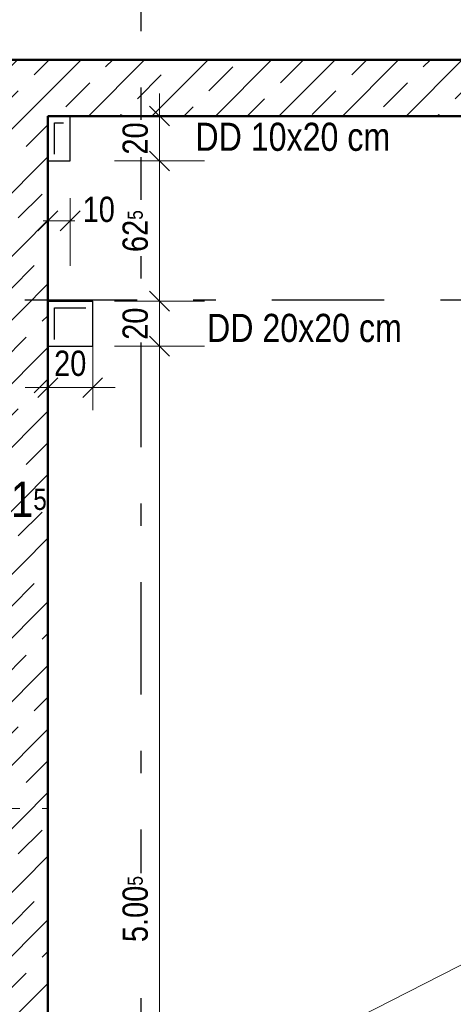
# Model space of a CAD drawing. Header units: millimetres. Extents: x 0 to 78.9, y -26.7 to 42.
# Tile 25 of 68: x 14.1 to 16, y 25.6 to 29.9. Entities that reach past the tile are written whole.
import ezdxf

# ---------------------------------------------------------------- set-up
doc = ezdxf.new("R2010")
doc.units = ezdxf.units.MM
doc.linetypes.add('DASHDOTX2', pattern=[2, 1, -0.5, 0, -0.5])
doc.linetypes.add('HIDDEN', pattern=[0.375, 0.25, -0.125])
for name, color, linetype, lineweight in [('Achsen', 7, 'Continuous', 20), ('Schraffuren', 7, 'Continuous', 20), ('Texte', 7, 'Continuous', 20)]:
    doc.layers.add(name, color=color, linetype=linetype, lineweight=lineweight)
doc.styles.add('Arial Narrow', font='ARIALN.TTF')
doc.dimstyles.new('Arch_Strakon_dimstyle', dxfattribs={"dimtxt": 11.25, "dimasz": 1, "dimexe": 1.25, "dimexo": 0.0625, "dimgap": 1, "dimtad": 0, "dimdec": 5, "dimzin": 12, "dimdsep": 46, "dimtxsty": 'Arial Narrow', "dimblk": 'Arrowhead_Tick', "dimsah": 1, "dimcen": 0, "dimse1": 1, "dimse2": 1, "dimclrd": 6, "dimclrt": 3, "dimazin": 0, "dimtfac": 1, "dimtdec": 4, "dimtmove": 0, "dimatfit": 3, "dimldrblk": 'NONE', "dimfxl": 1, "dimtvp": 1, "dimtolj": 1, "dimtzin": 0, "dimlwd": 13, "dimarcsym": 2})
pattern_1 = [(45, (0, 0), (-0.1414214, 0.1414214), [0.15, -0.1]), (45, (-0.07071, 0.07071), (-0.1414214, 0.1414214), [])]

# ---------------------------------------------------------------- blocks, each defined once
blk = doc.blocks.new('Arrowhead_Tick')
at = {"color": 0, "linetype": 'Continuous', "lineweight": -2}
for p, q in [((0, 20), (0, -10)), ((-1, 0), (0, 0)), ((10, 0), (0, 0))]:
    blk.add_line(p, q, dxfattribs=at)
at = {"color": 2, "linetype": 'Continuous', "lineweight": 35}
blk.add_line((4.42, 4.42), (-4.42, -4.42), dxfattribs=at)
blk = doc.blocks.new('*D94')
at = {"layer": 'Achsen', "color": 6, "linetype": 'Continuous', "lineweight": 13}
blk.add_line((13.9626, 30.65), (14.1927, 30.65), dxfattribs=at)
at = {"layer": 'Defpoints', "color": 0}
for p in [(14.2027, 30.65), (13.9526, 29.5157), (14.2027, 29.5157)]:
    blk.add_point(p, dxfattribs=at)
at = {"layer": 'Achsen', "color": 6, "lineweight": 13, "xscale": 0.01, "yscale": 0.01, "zscale": 0.01}
blk.add_blockref('Arrowhead_Tick', (14.2027, 30.65), dxfattribs=at)
at = {"layer": 'Achsen', "color": 6, "lineweight": 13, "xscale": 0.01, "yscale": 0.01, "zscale": 0.01, "rotation": 180}
blk.add_blockref('Arrowhead_Tick', (13.9526, 30.65), dxfattribs=at)
at = {"layer": 'Achsen', "color": 2, "lineweight": -2, "insert": (14.0776, 30.7804), "char_height": 0.1575, "attachment_point": 5, "style": 'Arial Narrow'}
blk.add_mtext('\\A1;25', dxfattribs=at)
blk = doc.blocks.new('_None')
blk = doc.blocks.new('*D95')
at = {"layer": 'Achsen', "color": 6, "linetype": 'Continuous', "lineweight": 13}
blk.add_line((14.2127, 30.65), (19.7426, 30.65), dxfattribs=at)
at = {"layer": 'Defpoints', "color": 0}
for p in [(19.7526, 30.65), (14.2027, 29.5157), (19.7526, 29.5157)]:
    blk.add_point(p, dxfattribs=at)
at = {"layer": 'Achsen', "color": 6, "lineweight": 13, "xscale": 0.01, "yscale": 0.01, "zscale": 0.01}
blk.add_blockref('Arrowhead_Tick', (19.7526, 30.65), dxfattribs=at)
at = {"layer": 'Achsen', "color": 6, "lineweight": 13, "xscale": 0.01, "yscale": 0.01, "zscale": 0.01, "rotation": 180}
blk.add_blockref('Arrowhead_Tick', (14.2027, 30.65), dxfattribs=at)
at = {"layer": 'Achsen', "color": 2, "lineweight": -2, "insert": (16.9776, 30.7801), "char_height": 0.1575, "attachment_point": 5, "style": 'Arial Narrow'}
blk.add_mtext('\\A1;5.55', dxfattribs=at)
blk = doc.blocks.new('*D105')
at = {"layer": 'Achsen', "color": 6, "linetype": 'Continuous', "lineweight": 13}
for p, q in [((13.9276, 27.7602), (13.9176, 27.7602)), ((13.9376, 27.7602), (13.9526, 27.7602)), ((13.9626, 27.7602), (13.9726, 27.7602))]:
    blk.add_line(p, q, dxfattribs=at)
at = {"layer": 'Defpoints', "color": 0}
for p in [(13.9526, 29.5157), (13.9376, 28.4656), (13.9526, 27.7602)]:
    blk.add_point(p, dxfattribs=at)
at = {"layer": 'Achsen', "color": 6, "lineweight": 13, "xscale": 0.01, "yscale": 0.01, "zscale": 0.01}
blk.add_blockref('Arrowhead_Tick', (13.9376, 27.7602), dxfattribs=at)
at = {"layer": 'Achsen', "color": 6, "lineweight": 13, "xscale": 0.01, "yscale": 0.01, "zscale": 0.01, "rotation": 180}
blk.add_blockref('Arrowhead_Tick', (13.9526, 27.7602), dxfattribs=at)
at = {"layer": 'Achsen', "color": 2, "lineweight": -2, "insert": (14.1182, 27.8102), "char_height": 0.1575, "attachment_point": 5, "style": 'Arial Narrow'}
blk.add_mtext('\\A1;1{\\A1;\\H.6x;\\S5;}', dxfattribs=at)
blk = doc.blocks.new('*D235')
at = {"layer": 'Achsen', "color": 6, "linetype": 'Continuous', "lineweight": 13}
blk.add_line((7.5222, 31.25), (23.9322, 31.25), dxfattribs=at)
at = {"layer": 'Defpoints', "color": 0}
for p in [(23.9422, 31.25), (7.5122, 29.7657), (23.9422, 29.7657)]:
    blk.add_point(p, dxfattribs=at)
at = {"layer": 'Achsen', "color": 6, "lineweight": 13, "xscale": 0.01, "yscale": 0.01, "zscale": 0.01}
blk.add_blockref('Arrowhead_Tick', (23.9422, 31.25), dxfattribs=at)
at = {"layer": 'Achsen', "color": 6, "lineweight": 13, "xscale": 0.01, "yscale": 0.01, "zscale": 0.01, "rotation": 180}
blk.add_blockref('Arrowhead_Tick', (7.5122, 31.25), dxfattribs=at)
at = {"layer": 'Achsen', "color": 2, "lineweight": 35, "insert": (15.7272, 31.3804), "char_height": 0.1575, "attachment_point": 5, "style": 'Arial Narrow'}
blk.add_mtext('\\A1;16.43', dxfattribs=at)
blk = doc.blocks.new('*D237')
at = {"layer": 'Achsen', "color": 6, "linetype": 'Continuous', "lineweight": 13}
blk.add_line((25.1, 29.7757), (25.1, 32.7484), dxfattribs=at)
at = {"layer": 'Defpoints', "color": 0}
for p in [(3.1006, 32.7584), (25.1, 32.7584), (23.9422, 29.7657)]:
    blk.add_point(p, dxfattribs=at)
at = {"layer": 'Achsen', "color": 6, "lineweight": 13, "xscale": 0.01, "yscale": 0.01, "zscale": 0.01}
for p, rotation in [((25.1, 32.7584), 90.00000000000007), ((25.1, 29.7657), 270.0000000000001)]:
    blk.add_blockref('Arrowhead_Tick', p, dxfattribs=dict(at, rotation=rotation))
at = {"layer": 'Achsen', "color": 2, "lineweight": 35, "insert": (24.9696, 31.2621), "char_height": 0.1575, "attachment_point": 5, "rotation": 90, "style": 'Arial Narrow'}
blk.add_mtext('\\A1;2.99{\\A1;\\H.6x;\\S5;}', dxfattribs=at)
blk = doc.blocks.new('*D472')
at = {"layer": 'Achsen', "color": 6, "linetype": 'Continuous', "lineweight": 13}
blk.add_line((14.7, 28.5019), (14.7, 28.6819), dxfattribs=at)
at = {"layer": 'Defpoints', "color": 0}
for p in [(14.4027, 28.6919), (14.7, 28.6919), (14.4027, 28.4919)]:
    blk.add_point(p, dxfattribs=at)
at = {"layer": 'Achsen', "color": 6, "lineweight": 13, "xscale": 0.01, "yscale": 0.01, "zscale": 0.01}
for p, rotation in [((14.7, 28.6919), 90), ((14.7, 28.4919), 270)]:
    blk.add_blockref('Arrowhead_Tick', p, dxfattribs=dict(at, rotation=rotation))
at = {"layer": 'Achsen', "color": 3, "lineweight": 35, "insert": (14.5926, 28.5919), "char_height": 0.1125, "attachment_point": 5, "rotation": 90, "style": 'Arial Narrow', "bg_fill": 3, "box_fill_scale": 1.1, "bg_fill_color": 256, "bg_fill_true_color": 13158600, "bg_fill_transparency": 0}
blk.add_mtext('\\A1;20', dxfattribs=at)
blk = doc.blocks.new('*D473')
at = {"layer": 'Achsen', "color": 6, "linetype": 'Continuous', "lineweight": 13}
blk.add_line((14.7, 29.3257), (14.7, 29.5057), dxfattribs=at)
at = {"layer": 'Defpoints', "color": 0}
for p in [(14.3027, 29.5157), (14.7, 29.5157), (14.3027, 29.3157)]:
    blk.add_point(p, dxfattribs=at)
at = {"layer": 'Achsen', "color": 6, "lineweight": 13, "xscale": 0.01, "yscale": 0.01, "zscale": 0.01}
for p, rotation in [((14.7, 29.5157), 90), ((14.7, 29.3157), 270)]:
    blk.add_blockref('Arrowhead_Tick', p, dxfattribs=dict(at, rotation=rotation))
at = {"layer": 'Achsen', "color": 3, "lineweight": 35, "insert": (14.5926, 29.4157), "char_height": 0.1125, "attachment_point": 5, "rotation": 90, "style": 'Arial Narrow', "bg_fill": 3, "box_fill_scale": 1.1, "bg_fill_color": 256, "bg_fill_true_color": 13158600, "bg_fill_transparency": 0}
blk.add_mtext('\\A1;20', dxfattribs=at)
blk = doc.blocks.new('*D484')
at = {"layer": 'Achsen', "color": 6, "linetype": 'Continuous', "lineweight": 13}
blk.add_line((14.7, 23.4949), (14.7, 28.4819), dxfattribs=at)
at = {"layer": 'Defpoints', "color": 0}
for p in [(14.4027, 28.4919), (14.7, 28.4919), (14.4056, 23.4849)]:
    blk.add_point(p, dxfattribs=at)
at = {"layer": 'Achsen', "color": 6, "lineweight": 13, "xscale": 0.01, "yscale": 0.01, "zscale": 0.01}
for p, rotation in [((14.7, 28.4919), 90), ((14.7, 23.4849), 270)]:
    blk.add_blockref('Arrowhead_Tick', p, dxfattribs=dict(at, rotation=rotation))
at = {"layer": 'Achsen', "color": 3, "lineweight": 35, "insert": (14.5926, 25.9884), "char_height": 0.1125, "attachment_point": 5, "rotation": 90, "style": 'Arial Narrow', "bg_fill": 3, "box_fill_scale": 1.1, "bg_fill_color": 256, "bg_fill_true_color": 13158600, "bg_fill_transparency": 0}
blk.add_mtext('\\A1;5.00{\\A1;\\H.6x;\\S5;}', dxfattribs=at)
blk = doc.blocks.new('*D491')
at = {"layer": 'Achsen', "color": 6, "linetype": 'Continuous', "lineweight": 13}
blk.add_line((14.7, 28.7019), (14.7, 29.3057), dxfattribs=at)
at = {"layer": 'Defpoints', "color": 0}
for p in [(14.3027, 29.3157), (14.7, 29.3157), (14.4027, 28.6919)]:
    blk.add_point(p, dxfattribs=at)
at = {"layer": 'Achsen', "color": 6, "lineweight": 13, "xscale": 0.01, "yscale": 0.01, "zscale": 0.01}
for p, rotation in [((14.7, 29.3157), 90), ((14.7, 28.6919), 270)]:
    blk.add_blockref('Arrowhead_Tick', p, dxfattribs=dict(at, rotation=rotation))
at = {"layer": 'Achsen', "color": 3, "lineweight": 35, "insert": (14.5926, 29.0038), "char_height": 0.1125, "attachment_point": 5, "rotation": 90, "style": 'Arial Narrow', "bg_fill": 3, "box_fill_scale": 1.1, "bg_fill_color": 256, "bg_fill_true_color": 13158600, "bg_fill_transparency": 0}
blk.add_mtext('\\A1;62{\\A1;\\H.6x;\\S5;}', dxfattribs=at)
blk = doc.blocks.new('*D517')
at = {"layer": 'Defpoints', "color": 0}
for p in [(14.2027, 29.3157), (14.3027, 29.3157), (14.3027, 29.0499)]:
    blk.add_point(p, dxfattribs=at)
at = {"layer": 'Texte', "color": 6, "linetype": 'Continuous', "lineweight": 13}
for p, q in [((14.1927, 29.0499), (14.1827, 29.0499)), ((14.2027, 29.0499), (14.3027, 29.0499)), ((14.3127, 29.0499), (14.3227, 29.0499))]:
    blk.add_line(p, q, dxfattribs=at)
at = {"layer": 'Texte', "color": 6, "lineweight": 13, "xscale": 0.01, "yscale": 0.01, "zscale": 0.01}
blk.add_blockref('Arrowhead_Tick', (14.2027, 29.0499), dxfattribs=at)
at = {"layer": 'Texte', "color": 6, "lineweight": 13, "xscale": 0.01, "yscale": 0.01, "zscale": 0.01, "rotation": 180}
blk.add_blockref('Arrowhead_Tick', (14.3027, 29.0499), dxfattribs=at)
at = {"layer": 'Texte', "color": 3, "lineweight": 35, "insert": (14.4298, 29.0999), "char_height": 0.1125, "attachment_point": 5, "style": 'Arial Narrow'}
blk.add_mtext('\\A1;10', dxfattribs=at)
blk = doc.blocks.new('*D518')
at = {"layer": 'Defpoints', "color": 0}
for p in [(14.2027, 28.4919), (14.4027, 28.4919), (14.4027, 28.3076)]:
    blk.add_point(p, dxfattribs=at)
at = {"layer": 'Texte', "color": 6, "linetype": 'Continuous', "lineweight": 13}
blk.add_line((14.2127, 28.3076), (14.3927, 28.3076), dxfattribs=at)
at = {"layer": 'Texte', "color": 6, "lineweight": 13, "xscale": 0.01, "yscale": 0.01, "zscale": 0.01}
blk.add_blockref('Arrowhead_Tick', (14.4027, 28.3076), dxfattribs=at)
at = {"layer": 'Texte', "color": 6, "lineweight": 13, "xscale": 0.01, "yscale": 0.01, "zscale": 0.01, "rotation": 180}
blk.add_blockref('Arrowhead_Tick', (14.2027, 28.3076), dxfattribs=at)
at = {"layer": 'Texte', "color": 3, "lineweight": 35, "insert": (14.3027, 28.4151), "char_height": 0.1125, "attachment_point": 5, "style": 'Arial Narrow'}
blk.add_mtext('\\A1;20', dxfattribs=at)

msp = doc.modelspace()

# ---------------------------------------------------------------- hatches: boundary and pattern name
at = {"layer": 'Schraffuren', "lineweight": 35}
h = msp.add_hatch(dxfattribs=at)
h.set_pattern_fill('bB', color=2, scale=0.01, angle=45, style=0, pattern_type=2)
h.set_pattern_definition(pattern_1)
h.paths.add_polyline_path([(23.9422457, 29.51574), (9.327245, 29.51574), (9.327245, 29.76574), (23.9422457, 29.76574)])
h = msp.add_hatch(dxfattribs=at)
h.set_pattern_fill('bB', color=2, scale=0.01, angle=45, style=0, pattern_type=2)
h.set_pattern_definition(pattern_1)
h.paths.add_polyline_path([(14.2026526, 29.51574), (14.2026526, 22.6883993), (13.9526526, 22.6883993), (13.9526526, 29.51574)])

# ---------------------------------------------------------------- linework, layer by layer
at = {"color": 5, "linetype": 'Continuous', "lineweight": 18}
msp.add_line((5.2472449, 20.2383993), (23.9422457, 29.76574), dxfattribs=at)
at = {"color": 6, "linetype": 'HIDDEN', "lineweight": 13, "ltscale": 0.5}
for p, q in [((10.1927016, 29.7656397), (23.9422457, 29.7656397)), ((13.9526526, 26.4360521), (14.2026526, 26.4360521))]:
    msp.add_line(p, q, dxfattribs=at)
at = {"layer": 'Achsen', "color": 3, "linetype": 'DASHDOTX2', "lineweight": 25, "ltscale": 0.5}
for p, q in [((14.6176415, 39.542572), (14.6176415, 13.6264761)), ((3.1006415, 28.6983995), (48.7755368, 28.6983995))]:
    msp.add_line(p, q, dxfattribs=at)
at = {"layer": 'Achsen', "color": 3, "linetype": 'Continuous', "lineweight": 25}
for p, q in [((14.2326526, 29.48574), (14.2726526, 29.48574)), ((14.2326526, 29.34574), (14.2326526, 29.48574)), ((14.2326526, 28.5218865), (14.2326526, 28.6618865))]:
    msp.add_line(p, q, dxfattribs=at)
at = {"layer": 'Texte', "color": 4, "linetype": 'Continuous', "lineweight": 50}
for p, q in [((9.327245, 29.76574), (23.9422457, 29.76574)), ((14.2026526, 22.6883993), (14.2026526, 29.51574))]:
    msp.add_line(p, q, dxfattribs=at)

# ---------------------------------------------------------------- texts
at = {"layer": 'Texte', "color": 3, "lineweight": 25, "style": 'Arial Narrow'}
msp.add_text('DD 20x20 cm', height=0.125, dxfattribs=at).set_placement((14.9119034, 28.5108051))

# ---------------------------------------------------------------- dimensions: what is measured, and where the dimension line sits
at = {"layer": 'Achsen', "lineweight": 35}
dim = msp.add_linear_dim(base=(25.1, 32.7583995), p1=(23.942245, 29.76574), p2=(3.1006415, 32.7583995), angle=90, text='2.99{\\A1;\\H.6x;\\S5;}', dimstyle='Arch_Strakon_dimstyle', override={"dimscale": 0.01, "dimtxt": 15.75, "dimasz": 1, "dimgap": 5, "dimtad": 1, "dimjust": 0, "dimtih": 0, "dimtoh": 0, "dimdec": 5, "dimdsep": 46, "dimtxsty": 'Arial Narrow', "dimclrd": 6, "dimclrt": 2, "dimtix": 1, "dimtofl": 255, "dimtmove": 0, "dimatfit": 2, "dimfxl": 0, "dimfxlon": 0, "dimtvp": 31.746032, "dimlwd": 13}, dxfattribs=at)
dim.commit()
dim.dimension.update_dxf_attribs({"geometry": '*D237', "text_midpoint": (25.1, 31.2620697), "dimtype": 160})
dim = msp.add_linear_dim(base=(23.942245, 31.25), p1=(7.512245, 29.76574), p2=(23.942245, 29.76574), text='16.43', dimstyle='Arch_Strakon_dimstyle', override={"dimscale": 0.01, "dimtxt": 15.75, "dimasz": 1, "dimgap": 5, "dimtad": 1, "dimjust": 0, "dimtih": 0, "dimtoh": 0, "dimdec": 5, "dimdsep": 46, "dimtxsty": 'Arial Narrow', "dimclrd": 6, "dimclrt": 2, "dimtix": 1, "dimtofl": 255, "dimtmove": 0, "dimatfit": 2, "dimfxl": 0, "dimfxlon": 0, "dimtvp": 31.746032, "dimlwd": 13}, dxfattribs=at)
dim.commit()
dim.dimension.update_dxf_attribs({"geometry": '*D235', "text_midpoint": (15.727245, 31.25), "dimtype": 160})
at = {"layer": 'Achsen', "lineweight": -2}
for base, p1, p2, text, override, picture, middle in [((14.2026526, 30.65), (13.952602, 29.51574), (14.2026526, 29.51574), '25', {"dimscale": 0.01, "dimtxt": 15.75, "dimasz": 1, "dimgap": 5, "dimtad": 1, "dimjust": 0, "dimtih": 0, "dimtoh": 0, "dimdec": 5, "dimdsep": 46, "dimtxsty": 'Arial Narrow', "dimclrd": 6, "dimclrt": 2, "dimtix": 1, "dimtofl": 255, "dimtmove": 0, "dimatfit": 2, "dimfxl": 0, "dimfxlon": 0, "dimtvp": 31.746032, "dimlwd": 13}, '*D94', (14.0776273, 30.65)), ((19.7526159, 30.65), (14.2026526, 29.51574), (19.7526159, 29.51574), '5.55', {"dimscale": 0.01, "dimtxt": 15.75, "dimasz": 1, "dimgap": 5, "dimtad": 1, "dimjust": 0, "dimtih": 0, "dimtoh": 0, "dimdec": 5, "dimdsep": 46, "dimtxsty": 'Arial Narrow', "dimclrd": 6, "dimclrt": 2, "dimtix": 1, "dimtofl": 255, "dimtmove": 0, "dimatfit": 2, "dimfxl": 0, "dimfxlon": 0, "dimtvp": 31.746032, "dimlwd": 13}, '*D95', (16.9776342, 30.65)), ((13.952602, 27.7602425), (13.937602, 28.4656395), (13.952602, 29.51574), '1{\\A1;\\H.6x;\\S5;}', {"dimscale": 0.01, "dimtxt": 15.75, "dimasz": 1, "dimgap": 5, "dimtad": 1, "dimjust": 4, "dimtih": 0, "dimtoh": 0, "dimdec": 5, "dimdsep": 46, "dimtxsty": 'Arial Narrow', "dimclrd": 6, "dimclrt": 2, "dimtix": 0, "dimtofl": 255, "dimtmove": 2, "dimatfit": 2, "dimfxl": 0, "dimfxlon": 0, "dimtvp": 31.746032, "dimlwd": 13}, '*D105', (14.1181738, 27.8102425))]:
    dim = msp.add_linear_dim(base=base, p1=p1, p2=p2, text=text, dimstyle='Arch_Strakon_dimstyle', override=override, dxfattribs=at)
    dim.commit()
    dim.dimension.update_dxf_attribs({"geometry": picture, "text_midpoint": middle, "dimtype": 160})

# ---------------------------------------------------------------- next in the draw order: dimensions: what is measured, and where the dimension line sits
at = {"layer": 'Achsen', "lineweight": 35}
for base, p1, p2, picture, middle in [((14.7, 29.51574), (14.3026526, 29.31574), (14.3026526, 29.51574), '*D473', (14.7, 29.41574)), ((14.7, 28.6918865), (14.4026526, 28.4918865), (14.4026526, 28.6918865), '*D472', (14.7, 28.5918865))]:
    dim = msp.add_linear_dim(base=base, p1=p1, p2=p2, angle=90, text='20', dimstyle='Arch_Strakon_dimstyle', override={"dimscale": 0.01, "dimtxt": 11.25, "dimasz": 1, "dimgap": 5, "dimtad": 1, "dimjust": 0, "dimtih": 0, "dimtoh": 0, "dimdec": 5, "dimdsep": 46, "dimtxsty": 'Arial Narrow', "dimclrd": 6, "dimclrt": 3, "dimtix": 1, "dimtofl": 255, "dimtmove": 0, "dimatfit": 2, "dimfxl": 0, "dimfxlon": 0, "dimtvp": 44.444444, "dimtfill": 1, "dimtfillclr": 7, "dimlwd": 13}, dxfattribs=at)
    dim.commit()
    dim.dimension.update_dxf_attribs({"geometry": picture, "text_midpoint": middle, "dimtype": 160})

# ---------------------------------------------------------------- next in the draw order: linework, layer by layer
at = {"layer": 'Texte', "color": 4, "linetype": 'Continuous', "lineweight": 50}
msp.add_line((14.2026526, 29.51574), (19.7526159, 29.51574), dxfattribs=at)

# ---------------------------------------------------------------- next in the draw order: dimensions: what is measured, and where the dimension line sits
at = {"layer": 'Achsen', "lineweight": 35}
dim = msp.add_linear_dim(base=(14.7, 28.4918865), p1=(14.4055579, 23.4848787), p2=(14.4026526, 28.4918865), angle=90, text='5.00{\\A1;\\H.6x;\\S5;}', dimstyle='Arch_Strakon_dimstyle', override={"dimscale": 0.01, "dimtxt": 11.25, "dimasz": 1, "dimgap": 5, "dimtad": 1, "dimjust": 0, "dimtih": 0, "dimtoh": 0, "dimdec": 5, "dimdsep": 46, "dimtxsty": 'Arial Narrow', "dimclrd": 6, "dimclrt": 3, "dimtix": 1, "dimtofl": 255, "dimtmove": 0, "dimatfit": 2, "dimfxl": 0, "dimfxlon": 0, "dimtvp": 44.444444, "dimtfill": 1, "dimtfillclr": 7, "dimlwd": 13}, dxfattribs=at)
dim.commit()
dim.dimension.update_dxf_attribs({"geometry": '*D484', "text_midpoint": (14.7, 25.9883826), "dimtype": 160})

# ---------------------------------------------------------------- next in the draw order: linework, layer by layer
at = {"layer": 'Achsen', "color": 3, "linetype": 'Continuous', "lineweight": 25}
msp.add_line((14.2026526, 28.4918865), (14.4026526, 28.4918865), dxfattribs=at)

# ---------------------------------------------------------------- next in the draw order: dimensions: what is measured, and where the dimension line sits
at = {"layer": 'Achsen', "lineweight": 35}
dim = msp.add_linear_dim(base=(14.7, 29.31574), p1=(14.4026526, 28.6918865), p2=(14.3026526, 29.31574), angle=90, text='62{\\A1;\\H.6x;\\S5;}', dimstyle='Arch_Strakon_dimstyle', override={"dimscale": 0.01, "dimtxt": 11.25, "dimasz": 1, "dimgap": 5, "dimtad": 1, "dimjust": 0, "dimtih": 0, "dimtoh": 0, "dimdec": 5, "dimdsep": 46, "dimtxsty": 'Arial Narrow', "dimclrd": 6, "dimclrt": 3, "dimtix": 1, "dimtofl": 255, "dimtmove": 0, "dimatfit": 2, "dimfxl": 0, "dimfxlon": 0, "dimtvp": 44.444444, "dimtfill": 1, "dimtfillclr": 7, "dimlwd": 13}, dxfattribs=at)
dim.commit()
dim.dimension.update_dxf_attribs({"geometry": '*D491', "text_midpoint": (14.7, 29.0038132), "dimtype": 160})
at = {"layer": 'Texte', "lineweight": 35}
dim = msp.add_linear_dim(base=(14.4026526, 28.3076196), p1=(14.2026526, 28.4918865), p2=(14.4026526, 28.4918865), text='20', dimstyle='Arch_Strakon_dimstyle', override={"dimscale": 0.01, "dimtxt": 11.25, "dimasz": 1, "dimgap": 5, "dimtad": 1, "dimjust": 0, "dimtih": 0, "dimtoh": 0, "dimdec": 5, "dimdsep": 46, "dimtxsty": 'Arial Narrow', "dimclrd": 6, "dimclrt": 3, "dimtix": 1, "dimtofl": 255, "dimtmove": 0, "dimatfit": 2, "dimfxl": 0, "dimfxlon": 0, "dimtvp": 44.444444, "dimlwd": 13}, dxfattribs=at)
dim.commit()
dim.dimension.update_dxf_attribs({"geometry": '*D518', "text_midpoint": (14.3026526, 28.3076196), "dimtype": 160})

# ---------------------------------------------------------------- next in the draw order: linework, layer by layer
at = {"layer": 'Achsen', "color": 3, "linetype": 'Continuous', "lineweight": 25}
for p, q in [((14.3026526, 29.31574), (14.3026526, 29.51574)), ((14.2026526, 29.31574), (14.3026526, 29.31574)), ((14.2026526, 28.6918865), (14.4026526, 28.6918865)), ((14.4026526, 28.4918865), (14.4026526, 28.6918865)), ((14.2326526, 28.6618865), (14.3726526, 28.6618865))]:
    msp.add_line(p, q, dxfattribs=at)

# ---------------------------------------------------------------- next in the draw order: texts
at = {"layer": 'Texte', "color": 3, "lineweight": 25, "style": 'Arial Narrow'}
msp.add_text('DD 10x20 cm', height=0.125, dxfattribs=at).set_placement((14.8601599, 29.3608771))

# ---------------------------------------------------------------- next in the draw order: dimensions: what is measured, and where the dimension line sits
at = {"layer": 'Texte', "lineweight": 35}
dim = msp.add_linear_dim(base=(14.3026526, 29.0499444), p1=(14.2026526, 29.31574), p2=(14.3026526, 29.31574), text='10', dimstyle='Arch_Strakon_dimstyle', override={"dimscale": 0.01, "dimtxt": 11.25, "dimasz": 1, "dimgap": 5, "dimtad": 1, "dimjust": 4, "dimtih": 0, "dimtoh": 0, "dimdec": 5, "dimdsep": 46, "dimtxsty": 'Arial Narrow', "dimclrd": 6, "dimclrt": 3, "dimtix": 0, "dimtofl": 255, "dimtmove": 2, "dimatfit": 2, "dimfxl": 0, "dimfxlon": 0, "dimtvp": 44.444444, "dimlwd": 13}, dxfattribs=at)
dim.commit()
dim.dimension.update_dxf_attribs({"geometry": '*D517', "text_midpoint": (14.4297776, 29.0999444), "dimtype": 160})

doc.saveas('drawing.dxf')
